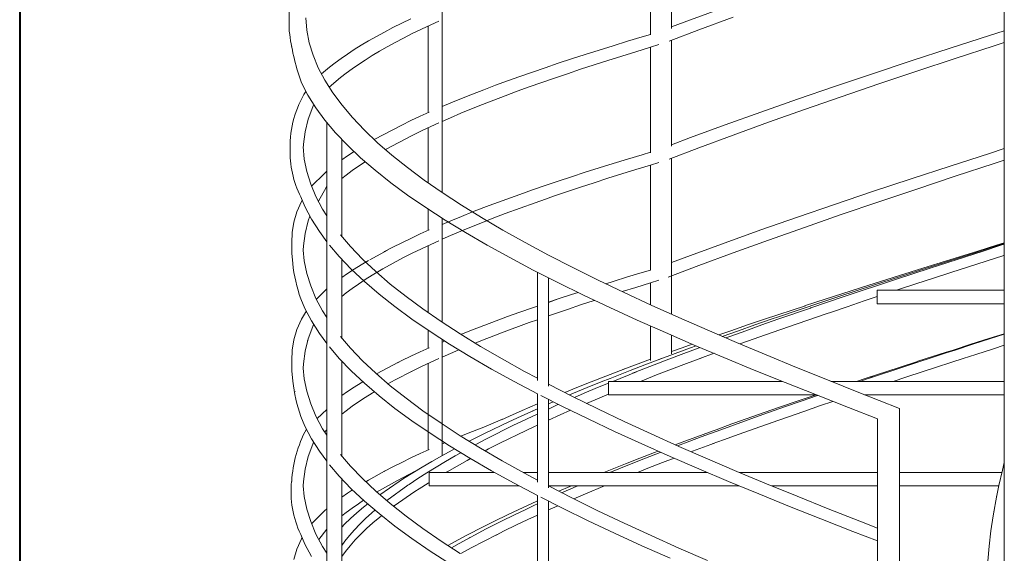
# Model space of a CAD drawing. Header units: millimetres. Extents: x 16408 to 141596, y -21057 to 26364.
# Tile 41 of 138: x 28455 to 30293, y 2665 to 3662. Entities that reach past the tile are written whole.
import ezdxf

# ---------------------------------------------------------------- set-up
doc = ezdxf.new("R2010")
doc.units = ezdxf.units.MM
doc.header["$MEASUREMENT"] = 0
doc.layers.add('0_Nr_pióra__103', color=7, linetype='Continuous', lineweight=5)
doc.layers.add('inw_schody zewnętrzne_Nr_pióra__27', color=7, linetype='Continuous', lineweight=40)

msp = doc.modelspace()

# ---------------------------------------------------------------- linework, layer by layer
at = {"layer": '0_Nr_pióra__103', "color": 7, "linetype": 'Continuous', "lineweight": 5}
for p, q in [((30293.5, 2909.5), (30293.5, 4202.2)), ((29244.2, 3353.4), (29244.2, 3889.3)), ((29672.1, 3645.3), (29672.1, 3813)), ((29632.9, 3633.3), (29632.9, 3800.2)), ((29707.5, 3661.4), (29772.4, 3685.3)), ((28958.1, 3646.7), (28958.2, 3675.4)), ((28991.2, 3641.9), (28989.2, 3665.2)), ((29168.5, 3655), (29185.6, 3663.3)), ((29222.7, 3652.1), (29237.9, 3659)), ((29672.1, 3648.1), (29707.5, 3661.4)), ((29723, 3642.4), (29787.2, 3666.2)), ((28958.6, 3640.2), (28958.1, 3646.7)), ((28995.8, 3618.6), (28991.2, 3641.9)), ((29136.3, 3638.6), (29152.1, 3646.8)), ((29152.1, 3646.8), (29168.5, 3655)), ((29188.2, 3635.6), (29205.1, 3643.9)), ((29205.1, 3643.9), (29222.7, 3652.1)), ((29218.1, 3488.2), (29218.1, 3650)), ((29667.9, 3621.4), (29723, 3642.4)), ((30265.6, 3632.1), (30293.5, 3641.1)), ((29092.9, 3613.9), (29106.7, 3622.1)), ((29106.7, 3622.1), (29121.2, 3630.4)), ((29121.2, 3630.4), (29136.3, 3638.6)), ((29156.2, 3619.2), (29171.9, 3627.4)), ((29171.9, 3627.4), (29188.2, 3635.6)), ((29590.1, 3621.3), (29617.3, 3629.6)), ((29617.3, 3629.6), (29632.9, 3634.2)), ((29672.1, 3425.3), (29672.1, 3623)), ((30192.1, 3608.3), (30265.6, 3632.1)), ((28963.7, 3608.1), (28962.9, 3611.9)), ((29003, 3595.3), (28995.8, 3618.6)), ((29067.2, 3597.5), (29079.7, 3605.7)), ((29079.7, 3605.7), (29092.9, 3613.9)), ((29126.8, 3602.7), (29141.2, 3611)), ((29141.2, 3611), (29156.2, 3619.2)), ((29511.1, 3596.7), (29537, 3604.9)), ((29537, 3604.9), (29563.3, 3613.1)), ((29563.3, 3613.1), (29590.1, 3621.3)), ((29605.8, 3601.9), (29632.7, 3610.2)), ((29632.7, 3610.2), (29648.7, 3615)), ((29632.9, 3413.3), (29632.9, 3610.2)), ((30119.4, 3584.5), (30192.1, 3608.3)), ((30202, 3589.3), (30274.6, 3613.1)), ((30274.6, 3613.1), (30293.5, 3619.3)), ((29012.7, 3572), (29003, 3595.3)), ((29044.3, 3581), (29055.4, 3589.2)), ((29055.4, 3589.2), (29067.2, 3597.5)), ((29087.6, 3578), (29100, 3586.3)), ((29100, 3586.3), (29113.1, 3594.5)), ((29113.1, 3594.5), (29126.8, 3602.7)), ((29460.8, 3580.2), (29485.7, 3588.4)), ((29485.7, 3588.4), (29511.1, 3596.7)), ((29527.6, 3577.2), (29553.2, 3585.5)), ((29553.2, 3585.5), (29579.3, 3593.7)), ((29579.3, 3593.7), (29605.8, 3601.9)), ((30130.2, 3565.4), (30202, 3589.3)), ((29025, 3548.6), (29012.7, 3572)), ((29018.8, 3560.3), (29033.9, 3572.8)), ((29033.9, 3572.8), (29044.3, 3581)), ((29064.8, 3561.6), (29075.9, 3569.8)), ((29075.9, 3569.8), (29087.6, 3578)), ((29412.4, 3563.8), (29436.3, 3572)), ((29436.3, 3572), (29460.8, 3580.2)), ((29477.8, 3560.8), (29502.5, 3569)), ((29502.5, 3569), (29527.6, 3577.2)), ((30047.5, 3560.6), (30119.4, 3584.5)), ((29039.7, 3525.3), (29025, 3548.6)), ((29033.3, 3535.4), (29054.4, 3553.4)), ((29054.4, 3553.4), (29064.8, 3561.6)), ((29366.1, 3547.3), (29389, 3555.5)), ((29389, 3555.5), (29412.4, 3563.8)), ((29429.9, 3544.3), (29453.6, 3552.6)), ((29453.6, 3552.6), (29477.8, 3560.8)), ((29976.7, 3536.8), (30047.5, 3560.6)), ((30059.2, 3541.6), (30130.2, 3565.4)), ((28981.3, 3543.8), (28979.9, 3547.3)), ((28993.4, 3520.5), (28981.3, 3543.8)), ((29300.7, 3522.6), (29322, 3530.9)), ((29322, 3530.9), (29343.8, 3539.1)), ((29343.8, 3539.1), (29366.1, 3547.3)), ((29384.1, 3527.9), (29406.7, 3536.1)), ((29406.7, 3536.1), (29429.9, 3544.3)), ((29907.2, 3513), (29976.7, 3536.8)), ((29989.2, 3517.8), (30059.2, 3541.6)), ((29008, 3497.2), (28993.4, 3520.5)), ((29057, 3502), (29039.7, 3525.3)), ((29260, 3506.2), (29280, 3514.4)), ((29280, 3514.4), (29300.7, 3522.6)), ((29319.3, 3503.2), (29340.3, 3511.4)), ((29340.3, 3511.4), (29361.9, 3519.7)), ((29361.9, 3519.7), (29384.1, 3527.9)), ((29839, 3489.1), (29907.2, 3513)), ((29920.5, 3493.9), (29989.2, 3517.8)), ((28993.8, 3475.8), (29002.2, 3499.1)), ((29002.2, 3499.1), (29004.2, 3503.4)), ((29025.2, 3473.9), (29008, 3497.2)), ((29076.6, 3478.7), (29057, 3502)), ((29244.2, 3499.5), (29260, 3506.2)), ((29278.9, 3486.8), (29298.8, 3495)), ((29298.8, 3495), (29319.3, 3503.2)), ((29853, 3470.1), (29920.5, 3493.9)), ((28988, 3452.5), (28993.8, 3475.8)), ((29098.7, 3455.4), (29076.6, 3478.7)), ((29185.6, 3473.3), (29203.2, 3481.5)), ((29203.2, 3481.5), (29219.9, 3489)), ((29244.2, 3471.8), (29259.6, 3478.5)), ((29259.6, 3478.5), (29278.9, 3486.8)), ((29772.4, 3465.3), (29839, 3489.1)), ((29044.9, 3450.6), (29025.2, 3473.9)), ((29028.7, 2437.6), (29028.7, 3469.7)), ((29117.1, 3437.9), (29168.5, 3465)), ((29168.5, 3465), (29185.6, 3473.3)), ((29205.1, 3453.9), (29222.7, 3462.1)), ((29218.1, 3369.2), (29218.1, 3460)), ((29222.7, 3462.1), (29237.9, 3469)), ((29707.5, 3441.4), (29772.4, 3465.3)), ((29787.2, 3446.2), (29853, 3470.1)), ((28984.8, 3429.2), (28988, 3452.5)), ((29067, 3427.2), (29044.9, 3450.6)), ((29056.5, 3257.5), (29056.5, 3438.3)), ((29123.2, 3432), (29098.7, 3455.4)), ((29138.4, 3419.3), (29188.2, 3445.6)), ((29188.2, 3445.6), (29205.1, 3453.9)), ((29672.1, 3428.1), (29707.5, 3441.4)), ((29723, 3422.4), (29787.2, 3446.2)), ((28986.4, 3401.3), (28984.2, 3424.6)), ((28984.5, 3421), (28984.8, 3429.2)), ((29091.6, 3403.9), (29067, 3427.2)), ((29150.1, 3408.7), (29123.2, 3432)), ((29138.1, 3419.2), (29138.4, 3419.3)), ((29667.9, 3401.4), (29723, 3422.4)), ((30265.6, 3412.1), (30293.5, 3421.1)), ((28991.2, 3378), (28986.4, 3401.3)), ((29056.5, 3400), (29067.2, 3407.5)), ((29067.2, 3407.5), (29079.7, 3415.7)), ((29118.6, 3380.6), (29091.6, 3403.9)), ((29179.2, 3385.4), (29150.1, 3408.7)), ((29563.3, 3393.1), (29590.1, 3401.3)), ((29590.1, 3401.3), (29617.3, 3409.6)), ((29617.3, 3409.6), (29632.9, 3414.2)), ((29672.1, 3161.4), (29672.1, 3403)), ((30192.1, 3388.3), (30265.6, 3412.1)), ((29075.9, 3379.8), (29087.6, 3388)), ((29087.6, 3388), (29100, 3396.3)), ((29100, 3396.3), (29100.3, 3396.4)), ((29210.5, 3362.1), (29179.2, 3385.4)), ((29511.1, 3376.7), (29537, 3384.9)), ((29537, 3384.9), (29563.3, 3393.1)), ((29605.8, 3381.9), (29632.7, 3390.2)), ((29632.7, 3390.2), (29648.7, 3395)), ((29632.9, 3194.2), (29632.9, 3390.2)), ((30119.4, 3364.5), (30192.1, 3388.3)), ((30202, 3369.3), (30274.6, 3393.1)), ((30274.6, 3393.1), (30293.5, 3399.3)), ((28998.5, 3354.6), (28991.2, 3378)), ((29000.2, 3350.6), (29024.2, 3374.6)), ((29024.2, 3374.6), (29028.7, 3379.1)), ((29056.5, 3365), (29064.8, 3371.6)), ((29064.8, 3371.6), (29075.9, 3379.8)), ((29147.9, 3357.3), (29118.6, 3380.6)), ((29218.1, 3356.8), (29218.1, 3372)), ((29460.8, 3360.2), (29485.7, 3368.4)), ((29485.7, 3368.4), (29511.1, 3376.7)), ((29527.6, 3357.2), (29553.2, 3365.5)), ((29553.2, 3365.5), (29579.3, 3373.7)), ((29579.3, 3373.7), (29605.8, 3381.9)), ((30047.5, 3340.6), (30119.4, 3364.5)), ((30130.2, 3345.4), (30202, 3369.3)), ((29008.4, 3331.3), (28998.5, 3354.6)), ((29012.9, 3322.9), (29027.4, 3348.6)), ((29027.4, 3348.6), (29028.7, 3349.9)), ((29179.5, 3334), (29147.9, 3357.3)), ((29244.1, 3338.8), (29210.5, 3362.1)), ((29244.2, 3338.7), (29244.2, 3357.9)), ((29412.4, 3343.8), (29436.3, 3352)), ((29436.3, 3352), (29460.8, 3360.2)), ((29477.8, 3340.8), (29502.5, 3349)), ((29502.5, 3349), (29527.6, 3357.2)), ((28987.5, 3312.6), (28979.9, 3330.7)), ((29020.8, 3308), (29008.4, 3331.3)), ((29213.4, 3310.7), (29179.5, 3334)), ((29279.8, 3315.5), (29244.1, 3338.8)), ((29332, 3314.7), (29389, 3335.5)), ((29389, 3335.5), (29412.4, 3343.8)), ((29429.9, 3324.3), (29453.6, 3332.6)), ((29453.6, 3332.6), (29477.8, 3340.8)), ((29976.7, 3316.8), (30047.5, 3340.6)), ((30059.2, 3321.6), (30130.2, 3345.4)), ((28972.9, 3302.9), (28981.3, 3322.2)), ((28981.3, 3322.2), (28982.6, 3324.4)), ((28999.8, 3289.3), (28987.5, 3312.6)), ((29249.4, 3287.3), (29213.4, 3310.7)), ((29317.5, 3292.1), (29279.8, 3315.5)), ((29300.7, 3302.6), (29322, 3310.9)), ((29322, 3310.9), (29332, 3314.7)), ((29417.5, 3319.9), (29361.9, 3299.7)), ((29414.1, 3318.7), (29429.9, 3324.3)), ((29907.2, 3293), (29976.7, 3316.8)), ((29989.2, 3297.8), (30059.2, 3321.6)), ((28967.1, 3283.6), (28972.9, 3302.9)), ((28993.8, 3285.8), (28997, 3294.6)), ((29028.7, 3295.7), (29020.8, 3308)), ((29218.1, 3268.2), (29218.1, 3307.6)), ((29244.2, 3160.8), (29244.2, 3290.7)), ((29260, 3286.2), (29280, 3294.4)), ((29280, 3294.4), (29300.7, 3302.6)), ((29357.3, 3268.8), (29317.5, 3292.1)), ((29319.3, 3283.2), (29340.3, 3291.4)), ((29340.3, 3291.4), (29361.9, 3299.7)), ((29839, 3269.1), (29907.2, 3293)), ((29920.5, 3273.9), (29989.2, 3297.8)), ((28963.8, 3264.3), (28967.1, 3283.6)), ((28988, 3262.5), (28993.8, 3285.8)), ((29014.7, 3265.9), (28999.8, 3289.3)), ((29244.2, 3289.4), (29245.4, 3289.9)), ((29244.2, 3279.5), (29260, 3286.2)), ((29287.6, 3264), (29249.4, 3287.3)), ((29278.9, 3266.8), (29298.8, 3275)), ((29298.8, 3275), (29319.3, 3283.2)), ((29853, 3250.1), (29920.5, 3273.9)), ((28963.2, 3245), (28963.8, 3264.3)), ((28984.8, 3239.2), (28988, 3262.5)), ((29028.7, 3247.1), (29014.7, 3265.9)), ((29073.1, 3238.1), (29054.4, 3259.9)), ((29185.6, 3253.3), (29203.2, 3261.5)), ((29203.2, 3261.5), (29219.9, 3269)), ((29244.2, 3251.8), (29259.6, 3258.5)), ((29259.6, 3258.5), (29278.9, 3266.8)), ((29327.8, 3240.7), (29287.6, 3264)), ((29399, 3245.5), (29357.3, 3268.8)), ((29772.4, 3245.3), (29839, 3269.1)), ((28963.2, 3225.8), (28963.2, 3245)), ((28984.5, 3231), (28984.8, 3239.2)), ((29051.9, 3219.3), (29033.7, 3240.7)), ((29095.4, 3214.7), (29073.1, 3238.1)), ((29136.3, 3228.6), (29152.1, 3236.8)), ((29152.1, 3236.8), (29168.5, 3245)), ((29168.5, 3245), (29185.6, 3253.3)), ((29205.1, 3233.9), (29222.7, 3242.1)), ((29218.1, 3175.6), (29218.1, 3240)), ((29222.7, 3242.1), (29237.9, 3249)), ((29370, 3217.4), (29327.8, 3240.7)), ((29442.6, 3222.2), (29399, 3245.5)), ((29707.5, 3221.4), (29772.4, 3245.3)), ((29787.2, 3226.2), (29853, 3250.1)), ((30244.2, 3229.7), (30278.6, 3240.4)), ((30249, 3229.7), (30282.7, 3240.4)), ((30253.8, 3229.7), (30286.9, 3240.4)), ((30278.6, 3240.4), (30293.5, 3244.9)), ((30282.7, 3240.4), (30293.5, 3243.7)), ((30286.9, 3240.4), (30293.5, 3242.5)), ((28964.9, 3206.5), (28963.2, 3225.8)), ((28986.4, 3211.3), (28984.5, 3231)), ((29074.3, 3196), (29051.9, 3219.3)), ((29141.8, 3231.5), (29108.9, 3213.4)), ((29133.4, 3196.5), (29171.9, 3217.4)), ((29135.5, 3228.2), (29136.3, 3228.6)), ((29171.9, 3217.4), (29188.2, 3225.6)), ((29188.2, 3225.6), (29205.1, 3233.9)), ((29414.1, 3194.1), (29370, 3217.4)), ((29487.9, 3198.9), (29442.6, 3222.2)), ((29672.1, 3208.5), (29707.5, 3221.4)), ((29723, 3202.4), (29787.2, 3226.2)), ((30175.6, 3208.5), (30209.8, 3219.1)), ((30181.8, 3208.5), (30215.3, 3219.1)), ((30187.9, 3208.5), (30220.8, 3219.1)), ((30209.8, 3219.1), (30244.2, 3229.7)), ((30215.3, 3219.1), (30249, 3229.7)), ((30220.8, 3219.1), (30253.8, 3229.7)), ((30259.6, 3210.8), (30292.7, 3221.4)), ((30292.7, 3221.4), (30293.5, 3221.7)), ((28991.2, 3188), (28986.4, 3211.3)), ((29056.5, 3067.5), (29056.5, 3214.5)), ((29079.7, 3195.7), (29092.9, 3203.9)), ((29092.9, 3203.9), (29106.7, 3212.1)), ((29120.1, 3191.4), (29095.4, 3214.7)), ((29535, 3175.5), (29487.9, 3198.9)), ((29666.2, 3180.7), (29723, 3202.4)), ((30141.6, 3197.9), (30175.6, 3208.5)), ((30148.4, 3197.9), (30181.8, 3208.5)), ((30155.2, 3197.9), (30187.9, 3208.5)), ((30193.7, 3189.6), (30226.5, 3200.2)), ((30226.5, 3200.2), (30259.6, 3210.8)), ((28998.5, 3164.6), (28991.2, 3188)), ((29056.5, 3180), (29067.2, 3187.5)), ((29067.2, 3187.5), (29079.7, 3195.7)), ((29099, 3172.7), (29074.3, 3196)), ((29100, 3176.3), (29113.1, 3184.5)), ((29113.1, 3184.5), (29126.8, 3192.7)), ((29147.2, 3168.1), (29120.1, 3191.4)), ((29126.8, 3192.7), (29133.4, 3196.5)), ((29218.1, 3114.5), (29218.1, 3192.1)), ((29244.2, 3096.6), (29244.2, 3193.3)), ((29460.1, 3170.7), (29414.1, 3194.1)), ((29421.8, 2988.2), (29421.8, 3190.2)), ((29563.3, 3173.1), (29590.1, 3181.3)), ((29590.1, 3181.3), (29617.3, 3189.6)), ((29617.3, 3189.6), (29632.9, 3194.2)), ((30074.1, 3176.6), (30107.8, 3187.2)), ((30082.3, 3176.6), (30115.2, 3187.2)), ((30090.4, 3176.6), (30122.7, 3187.2)), ((30107.8, 3187.2), (30141.6, 3197.9)), ((30115.2, 3187.2), (30148.4, 3197.9)), ((30122.7, 3187.2), (30155.2, 3197.9)), ((30161, 3178.9), (30193.7, 3189.6)), ((29008.4, 3141.3), (28998.5, 3164.6)), ((29075.9, 3159.8), (29087.6, 3168)), ((29087.6, 3168), (29100, 3176.3)), ((29126.2, 3149.4), (29099, 3172.7)), ((29176.5, 3144.8), (29147.2, 3168.1)), ((29442.3, 2977.6), (29442.3, 3179.8)), ((29507.8, 3147.4), (29460.1, 3170.7)), ((29583.7, 3152.2), (29535, 3175.5)), ((29536.8, 3174.7), (29537, 3174.8)), ((29549.3, 3168.7), (29563.3, 3173.1)), ((29580.1, 3154), (29605.8, 3161.9)), ((29605.8, 3161.9), (29632.7, 3170.2)), ((29632.7, 3170.2), (29648.7, 3175)), ((29632.9, 3129.4), (29632.9, 3170.2)), ((29672.1, 3111.7), (29672.1, 3177.3)), ((30007.5, 3155.4), (30040.7, 3166)), ((30017, 3155.4), (30049.5, 3166)), ((30026.4, 3155.4), (30058.3, 3166)), ((30040.7, 3166), (30074.1, 3176.6)), ((30049.5, 3166), (30082.3, 3176.6)), ((30058.3, 3166), (30090.4, 3176.6)), ((30096.1, 3157.7), (30128.4, 3168.3)), ((30128.4, 3168.3), (30161, 3178.9)), ((29009.3, 3139.7), (29028.7, 3159.1)), ((29022.3, 3152.8), (29024.2, 3154.6)), ((29056.5, 3145), (29064.8, 3151.6)), ((29064.8, 3151.6), (29075.9, 3159.8)), ((29155.6, 3126), (29126.2, 3149.4)), ((29208.1, 3121.5), (29176.5, 3144.8)), ((29460.8, 3140.2), (29485.7, 3148.4)), ((29485.7, 3148.4), (29497.8, 3152.3)), ((29557.3, 3124.1), (29507.8, 3147.4)), ((29634, 3128.9), (29583.7, 3152.2)), ((29941.9, 3134.1), (29974.6, 3144.7)), ((29952.6, 3134.1), (29984.7, 3144.7)), ((29963.4, 3134.1), (29994.8, 3144.7)), ((29974.6, 3144.7), (30007.5, 3155.4)), ((29984.7, 3144.7), (30017, 3155.4)), ((29994.8, 3144.7), (30026.4, 3155.4)), ((30032, 3136.4), (30056.2, 3144.5)), ((30056.2, 3131.4), (30056.2, 3156.4)), ((30061.1, 3156.4), (30056.2, 3156.4)), ((30061.1, 3156.4), (30293.5, 3156.4)), ((30061.1, 3156.4), (30293.5, 3156.4)), ((30092.2, 3156.4), (30096.1, 3157.7)), ((28987.5, 3122.6), (28979.9, 3140.7)), ((29020.8, 3118), (29008.4, 3141.3)), ((29187.4, 3102.7), (29155.6, 3126)), ((29412.4, 3123.8), (29421.8, 3127)), ((29442.3, 3134), (29460.8, 3140.2)), ((29442.3, 3133.9), (29460.8, 3140.2)), ((29477.8, 3120.8), (29502.5, 3129)), ((29502.5, 3129), (29527.6, 3137.2)), ((29527.6, 3137.2), (29528.7, 3137.6)), ((29685.7, 3105.6), (29634, 3128.9)), ((29845.7, 3102.2), (29922.2, 3127.6)), ((29870.1, 3106.3), (29952.6, 3134.1)), ((29920.6, 3127.1), (29941.9, 3134.1)), ((29932.2, 3123.5), (29963.4, 3134.1)), ((29968.9, 3115.2), (30000.3, 3125.8)), ((30000.3, 3125.8), (30032, 3136.4)), ((30056.2, 3131.4), (30293.5, 3131.4)), ((30056.2, 3131.4), (30293.5, 3131.4)), ((28981.3, 3102.2), (28990.5, 3118.3)), ((28999.8, 3099.3), (28987.5, 3122.6)), ((29028.7, 3105.7), (29020.8, 3118)), ((29241.9, 3098.1), (29208.1, 3121.5)), ((29323.4, 3091.4), (29366.1, 3107.3)), ((29366.1, 3107.3), (29389, 3115.5)), ((29389, 3115.5), (29412.4, 3123.8)), ((29442.3, 3108.6), (29453.6, 3112.6)), ((29453.6, 3112.6), (29477.8, 3120.8)), ((29608.3, 3100.8), (29557.3, 3124.1)), ((29858.3, 3102.2), (29873.8, 3107.5)), ((29870.9, 3102.2), (29931.9, 3123.3)), ((29906.8, 3093.9), (29962.6, 3113.1)), ((29931.9, 3123.3), (29932.2, 3123.5)), ((29962.6, 3113.1), (29968.9, 3115.2)), ((28972.9, 3082.9), (28981.3, 3102.2)), ((28993.8, 3065.8), (29002.2, 3089.1)), ((29014.7, 3075.9), (28999.8, 3099.3)), ((29002.2, 3089.1), (29003.9, 3092.8)), ((29221.4, 3079.4), (29187.4, 3102.7)), ((29277.8, 3074.8), (29241.9, 3098.1)), ((29300.7, 3082.6), (29322, 3090.9)), ((29322, 3090.9), (29323.4, 3091.4)), ((29354.7, 3076.9), (29406.7, 3096.3)), ((29406.7, 3096.3), (29421.8, 3101.5)), ((29660.8, 3077.5), (29608.3, 3100.8)), ((29632.9, 3025.1), (29632.9, 3089.9)), ((29738.8, 3082.3), (29685.7, 3105.6)), ((29783.2, 3081), (29814.2, 3091.6)), ((29797, 3081), (29827.5, 3091.6)), ((29810.8, 3081), (29840.7, 3091.6)), ((29814.2, 3091.6), (29845.7, 3102.2)), ((29827.5, 3091.6), (29858.3, 3102.2)), ((29840.7, 3091.6), (29870.9, 3102.2)), ((29876.2, 3083.3), (29906.8, 3093.9)), ((28967.1, 3063.6), (28972.9, 3082.9)), ((29028.7, 3057.1), (29014.7, 3075.9)), ((29073.1, 3048.1), (29054.4, 3069.9)), ((29218.1, 3048.2), (29218.1, 3081.6)), ((29257.5, 3056.1), (29221.4, 3079.4)), ((29315.8, 3051.5), (29277.8, 3074.8)), ((29279.1, 3074), (29280, 3074.4)), ((29280, 3074.4), (29300.7, 3082.6)), ((29319.3, 3063.2), (29340.3, 3071.4)), ((29340.3, 3071.4), (29354.7, 3076.9)), ((29714.7, 3054.2), (29660.8, 3077.5)), ((29672.1, 3037.9), (29672.1, 3072.6)), ((29793.2, 3059), (29738.8, 3082.3)), ((29760.3, 3073.1), (29783.2, 3081)), ((29766.8, 3070.3), (29766.9, 3070.4)), ((29766.9, 3070.4), (29797, 3081)), ((29773.4, 3067.5), (29781.3, 3070.4)), ((29781.3, 3070.4), (29810.8, 3081)), ((29816.1, 3062.1), (29846, 3072.7)), ((29846, 3072.7), (29876.2, 3083.3)), ((30264.4, 3066.1), (30293.5, 3075.3)), ((30267.5, 3066.1), (30293.5, 3074.4)), ((28963.8, 3044.3), (28967.1, 3063.6)), ((28988, 3042.5), (28993.8, 3065.8)), ((28992.8, 3061.9), (28993.4, 3063.8)), ((29244.2, 2925.7), (29244.2, 3064.7)), ((29244.2, 3059.5), (29249, 3061.6)), ((29295.8, 3032.8), (29257.5, 3056.1)), ((29305.7, 3057.7), (29319.3, 3063.2)), ((29692.2, 3049.1), (29711, 3055.8)), ((29707.8, 3049.1), (29718, 3052.8)), ((29770, 3030.8), (29714.7, 3054.2)), ((29848.8, 3035.6), (29793.2, 3059)), ((29799.8, 3056.2), (29816.1, 3062.1)), ((30197.7, 3044.9), (30231, 3055.5)), ((30201.6, 3044.9), (30234.5, 3055.5)), ((30231, 3055.5), (30264.4, 3066.1)), ((30234.5, 3055.5), (30267.5, 3066.1)), ((30273.3, 3047.2), (30293.5, 3053.7)), ((28963.2, 3025), (28963.8, 3044.3)), ((28984.8, 3019.2), (28988, 3042.5)), ((29051.9, 3029.3), (29033.7, 3050.7)), ((29095.4, 3024.7), (29073.1, 3048.1)), ((29168.5, 3025), (29185.6, 3033.3)), ((29185.6, 3033.3), (29203.2, 3041.5)), ((29203.2, 3041.5), (29219.9, 3049)), ((29244.2, 3031.8), (29259.6, 3038.5)), ((29259.6, 3038.5), (29275.3, 3045.2)), ((29355.8, 3028.2), (29315.8, 3051.5)), ((29647.4, 3026.7), (29678.9, 3038.5)), ((29667.2, 3027.9), (29695.1, 3038.5)), ((29672.1, 3041.9), (29692.2, 3049.1)), ((29678.9, 3038.5), (29707.8, 3049.1)), ((29695.1, 3038.5), (29723.5, 3049.1)), ((29723.5, 3049.1), (29725.2, 3049.7)), ((29725, 3028.9), (29751.5, 3038.7)), ((29905.5, 3012.3), (29848.8, 3035.6)), ((30103.8, 3013), (30185, 3039.5)), ((30184.8, 3040.7), (30132.1, 3023.8)), ((30183.1, 3040.2), (30197.7, 3044.9)), ((30185, 3039.5), (30201.6, 3044.9)), ((30216.8, 3029), (30240.2, 3036.6)), ((30240.2, 3036.6), (30273.3, 3047.2)), ((28963.2, 3005.8), (28963.2, 3025)), ((28984.5, 3011), (28984.8, 3019.2)), ((29074.3, 3006), (29051.9, 3029.3)), ((29056.5, 2847.5), (29056.5, 3024.5)), ((29120.1, 3001.4), (29095.4, 3024.7)), ((29121.2, 3000.4), (29162.7, 3022.2)), ((29160.6, 3021.1), (29168.5, 3025)), ((29205.1, 3013.9), (29222.7, 3022.1)), ((29218.1, 2985.6), (29218.1, 3020)), ((29222.7, 3022.1), (29237.9, 3029)), ((29336.1, 3009.4), (29295.8, 3032.8)), ((29397.7, 3004.9), (29355.8, 3028.2)), ((29581.4, 3008.4), (29605, 3017.2)), ((29594.7, 3006.6), (29622.3, 3017.2)), ((29605, 3017.2), (29632.9, 3027.6)), ((29612.6, 3006.6), (29639.6, 3017.2)), ((29622.3, 3017.2), (29650.4, 3027.9)), ((29639.6, 3017.2), (29667.2, 3027.9)), ((29650.4, 3027.9), (29652.9, 3028.8)), ((29672, 3008.9), (29700, 3019.6)), ((29700, 3019.6), (29728.5, 3030.2)), ((29826.5, 3007.5), (29770, 3030.8)), ((30098.8, 3013), (30131.6, 3023.6)), ((30141.8, 3004.7), (30218.6, 3029.6)), ((28964.9, 2986.5), (28963.2, 3005.8)), ((28986.4, 2991.3), (28984.5, 3011)), ((29099, 2982.7), (29074.3, 3006)), ((29147.2, 2978.1), (29120.1, 3001.4)), ((29156.2, 2989.2), (29188.2, 3005.6)), ((29186.3, 3004.7), (29188.2, 3005.6)), ((29188.2, 3005.6), (29205.1, 3013.9)), ((29378.4, 2986.1), (29336.1, 3009.4)), ((29421.8, 2992.1), (29397.7, 3004.9)), ((29521.9, 2985.4), (29585.3, 3009.8)), ((29557.5, 2992), (29594.7, 3006.6)), ((29562.5, 2986.4), (29606.5, 3004.2)), ((29599.5, 3001.4), (29612.6, 3006.6)), ((29614.3, 2986.4), (29644.4, 2998.3)), ((29644.4, 2998.3), (29672, 3008.9)), ((29884.2, 2984.2), (29826.5, 3007.5)), ((29963.2, 2989), (29905.5, 3012.3)), ((30033.9, 2991.8), (30096.9, 3012.4)), ((30041.6, 2992.5), (30103.8, 3013)), ((30089.5, 3010), (30098.8, 3013)), ((30109.4, 2994.1), (30141.8, 3004.7)), ((28991.2, 2968), (28986.4, 2991.3)), ((29079.7, 2975.7), (29092.9, 2983.9)), ((29092.9, 2983.9), (29095.8, 2985.7)), ((29126.2, 2959.4), (29099, 2982.7)), ((29142.8, 2981.8), (29156.2, 2989.2)), ((29176.5, 2954.8), (29147.2, 2978.1)), ((29218.1, 2858.2), (29218.1, 2989.3)), ((29422.2, 2963), (29378.4, 2986.1)), ((29487.2, 2958.2), (29442.3, 2981.2)), ((29495.2, 2974.7), (29521.9, 2985.4)), ((29514.7, 2974.7), (29540.8, 2985.4)), ((29534.1, 2974.7), (29554.6, 2983.2)), ((29540.8, 2985.4), (29557.5, 2992)), ((29554.6, 2961.4), (29554.6, 2986.4)), ((29638.9, 2986.4), (29554.6, 2986.4)), ((29638.9, 2986.4), (29727.7, 2986.4)), ((29638.9, 2986.4), (29727.7, 2986.4)), ((29718.6, 2986.4), (29878.7, 2986.4)), ((29748, 2986.4), (29878.7, 2986.4)), ((29942.9, 2960.9), (29884.2, 2984.2)), ((30021.8, 2965.7), (29963.2, 2989)), ((29969.7, 2986.4), (30048.2, 2986.4)), ((29969.7, 2986.4), (30103.1, 2986.4)), ((30017.8, 2986.4), (30033.9, 2991.8)), ((30023.6, 2986.4), (30039.5, 2991.8)), ((30039.5, 2991.8), (30048.2, 2994.6)), ((30086.1, 2986.4), (30109.4, 2994.1)), ((30086.1, 2986.4), (30293.5, 2986.4)), ((30089.5, 2986.4), (30248.5, 2986.4)), ((28969.4, 2966.8), (28969.2, 2967.2)), ((28998.5, 2944.6), (28991.2, 2968)), ((29056.5, 2960), (29067.2, 2967.5)), ((29067.2, 2967.5), (29079.7, 2975.7)), ((29100, 2956.3), (29113.1, 2964.5)), ((29113.1, 2964.5), (29117.3, 2967)), ((29421.8, 2798.2), (29421.8, 2963.2)), ((29468.6, 2939.5), (29428.3, 2959.9)), ((29472.7, 2965.6), (29495.2, 2974.7)), ((29481.7, 2961), (29489, 2964.1)), ((29489, 2964.1), (29514.7, 2974.7)), ((29491, 2956.4), (29509, 2964.1)), ((29509, 2964.1), (29534.1, 2974.7)), ((29538.6, 2955.8), (29554.6, 2962.4)), ((29554.6, 2961.4), (29638.6, 2961.4)), ((29578, 2961.4), (29638.6, 2961.4)), ((29625.6, 2961.4), (29757.4, 2961.4)), ((29706.6, 2961.4), (29727.7, 2961.4)), ((29748, 2961.4), (29941.5, 2961.4)), ((29748, 2961.4), (29941.5, 2961.4)), ((29907, 2949.3), (29938.3, 2959.9)), ((29914.1, 2949.3), (29945, 2959.9)), ((29938.3, 2959.9), (29942.1, 2961.2)), ((30002.5, 2937.6), (29942.9, 2960.9)), ((29945, 2959.9), (29945.2, 2960)), ((30097.8, 2935.5), (30021.8, 2965.7)), ((30032.5, 2961.4), (30048.2, 2961.4)), ((30032.5, 2961.4), (30048.2, 2961.4)), ((30039.4, 2961.4), (30293.5, 2961.4)), ((30089.5, 2961.4), (30293.5, 2961.4)), ((30293.5, 2765.4), (30293.5, 2972)), ((29008.4, 2921.3), (28998.5, 2944.6)), ((29075.9, 2939.8), (29087.6, 2948)), ((29087.6, 2948), (29100, 2956.3)), ((29155.6, 2936), (29126.2, 2959.4)), ((29208.1, 2931.5), (29176.5, 2954.8)), ((29393.6, 2932.2), (29421.8, 2944.3)), ((29442.3, 2787.6), (29442.3, 2952.8)), ((29442.3, 2944.2), (29451.5, 2948.2)), ((29442.3, 2934.7), (29460.2, 2942.9)), ((29460.2, 2942.9), (29461.2, 2943.3)), ((29534.5, 2934.9), (29487.2, 2958.2)), ((29513.4, 2945.2), (29538.6, 2955.8)), ((29875.9, 2938.6), (29907, 2949.3)), ((29883.4, 2938.6), (29914.1, 2949.3)), ((29950.4, 2941), (29973.6, 2948.9)), ((29028.7, 2933.8), (29010.7, 2917)), ((29056.5, 2925), (29064.8, 2931.6)), ((29064.8, 2931.6), (29075.9, 2939.8)), ((29187.4, 2912.7), (29155.6, 2936)), ((29241.9, 2908.1), (29208.1, 2931.5)), ((29244.2, 2848.2), (29244.2, 2941.1)), ((29369.6, 2921.6), (29393.6, 2932.2)), ((29391.6, 2921.6), (29415.1, 2932.2)), ((29411.7, 2930.7), (29421.8, 2935.2)), ((29413.5, 2921.6), (29421.8, 2925.4)), ((29413.5, 2921.6), (29416.3, 2922.9)), ((29415.1, 2932.2), (29416.3, 2932.8)), ((29442.3, 2914.1), (29464.4, 2923.9)), ((29464.4, 2923.9), (29483.4, 2932.3)), ((29516.4, 2916.2), (29468.6, 2939.5)), ((29583.5, 2911.6), (29534.5, 2934.9)), ((29788.5, 2908), (29845.2, 2928)), ((29827, 2918.8), (29853, 2928)), ((29845.2, 2928), (29875.9, 2938.6)), ((29853, 2928), (29883.4, 2938.6)), ((29888.7, 2919.7), (29919.4, 2930.3)), ((29919.4, 2930.3), (29950.4, 2941)), ((30056.5, 2916.7), (30002.5, 2937.6)), ((30097.8, 1696.4), (30097.8, 2935.5)), ((28987.5, 2902.6), (28979.9, 2920.7)), ((29020.8, 2898), (29008.4, 2921.3)), ((29221.4, 2889.4), (29187.4, 2912.7)), ((29277.8, 2884.8), (29241.9, 2908.1)), ((29322, 2900.9), (29356.9, 2915.8)), ((29324.5, 2889.7), (29368.6, 2911)), ((29354.5, 2914.8), (29369.6, 2921.6)), ((29365.7, 2909.6), (29368.6, 2911)), ((29368.6, 2911), (29391.6, 2921.6)), ((29377.2, 2904.3), (29391, 2911)), ((29391, 2911), (29413.5, 2921.6)), ((29416.3, 2902.1), (29421.8, 2904.7)), ((29565.8, 2892.9), (29516.4, 2916.2)), ((29634, 2888.3), (29583.5, 2911.6)), ((29755.3, 2896.1), (29784.9, 2906.8)), ((29764.1, 2896.1), (29827, 2918.8)), ((29784.9, 2906.8), (29788.5, 2908)), ((29798.4, 2887.8), (29858.3, 2909.1)), ((29856.8, 2908.6), (29858.3, 2909.1)), ((29858.3, 2909.1), (29888.7, 2919.7)), ((30056.5, 1699.6), (30056.5, 2916.7)), ((28999.8, 2879.3), (28987.5, 2902.6)), ((29028.7, 2885.7), (29020.8, 2898)), ((29028.7, 2896), (29024.8, 2891.9)), ((29257.5, 2866.1), (29221.4, 2889.4)), ((29280, 2884.4), (29300.7, 2892.6)), ((29300.7, 2892.6), (29322, 2900.9)), ((29303.3, 2879.1), (29324.5, 2889.7)), ((29327, 2879.1), (29377.2, 2904.3)), ((29347.8, 2889.7), (29348.1, 2889.9)), ((29351.5, 2870.8), (29400.6, 2894.7)), ((29399.4, 2894.1), (29416.3, 2902.1)), ((29616.8, 2869.5), (29565.8, 2892.9)), ((29686, 2865), (29634, 2888.3)), ((29726, 2885.5), (29748, 2893.5)), ((29727.7, 2882.7), (29764.1, 2896.1)), ((29748, 2893.5), (29755.3, 2896.1)), ((29769.1, 2877.2), (29798.4, 2887.8)), ((28993.8, 2845.8), (29002.2, 2869.1)), ((29014.7, 2855.9), (28999.8, 2879.3)), ((29002.2, 2869.1), (29003.9, 2872.8)), ((29244.2, 2869.5), (29249, 2871.6)), ((29315.8, 2861.5), (29277.8, 2884.8)), ((29279.1, 2884), (29280, 2884.4)), ((29294.5, 2874.6), (29303.3, 2879.1)), ((29305.6, 2867.8), (29306.9, 2868.5)), ((29306.9, 2868.5), (29327, 2879.1)), ((29330.6, 2860.2), (29351.5, 2870.8)), ((29669.4, 2846.2), (29616.8, 2869.5)), ((29679, 2868.1), (29697.1, 2874.9)), ((29683.4, 2866.1), (29706.6, 2874.9)), ((29697.1, 2874.9), (29726, 2885.5)), ((29706.6, 2874.9), (29727.7, 2882.7)), ((29711.5, 2856), (29752.5, 2871.1)), ((29748, 2869.5), (29769.1, 2877.2)), ((29028.7, 2837.1), (29014.7, 2855.9)), ((29073.1, 2828.1), (29054.4, 2849.9)), ((29185.6, 2843.3), (29203.2, 2851.5)), ((29203.2, 2851.5), (29219.9, 2859)), ((29243.5, 2847.2), (29262.8, 2857.9)), ((29295.8, 2842.8), (29257.5, 2866.1)), ((29262.8, 2857.9), (29267.2, 2860.2)), ((29268.5, 2847.2), (29278.9, 2853.1)), ((29355.8, 2838.2), (29315.8, 2861.5)), ((29324, 2856.7), (29330.6, 2860.2)), ((29613.1, 2843), (29640.7, 2853.6)), ((29623.5, 2843), (29650.8, 2853.6)), ((29640.7, 2853.6), (29647.1, 2856.1)), ((29650.8, 2853.6), (29651.8, 2854)), ((29739.3, 2841.7), (29686, 2865)), ((29708.8, 2855), (29711.5, 2856)), ((28988, 2822.5), (28993.8, 2845.8)), ((29152.1, 2826.8), (29168.5, 2835)), ((29168.5, 2835), (29185.6, 2843.3)), ((29206.9, 2826), (29224.9, 2836.6)), ((29224.9, 2836.6), (29243.5, 2847.2)), ((29232.6, 2826), (29250.2, 2836.6)), ((29250.2, 2836.6), (29268.5, 2847.2)), ((29271.7, 2828.3), (29290.8, 2838.9)), ((29290.8, 2838.9), (29296.8, 2842.2)), ((29336.1, 2819.4), (29295.8, 2842.8)), ((29397.7, 2814.9), (29355.8, 2838.2)), ((29546, 2816.4), (29586, 2832.4)), ((29557.1, 2816.4), (29596.7, 2832.4)), ((29586, 2832.4), (29613.1, 2843)), ((29596.7, 2832.4), (29623.5, 2843)), ((29628.1, 2824.1), (29655.5, 2834.7)), ((29655.5, 2834.7), (29677, 2842.9)), ((29723.3, 2822.9), (29669.4, 2846.2)), ((29794, 2818.3), (29739.3, 2841.7)), ((30289.9, 2820.4), (30293.5, 2834.8)), ((30289.9, 2820.4), (30293.5, 2834.8)), ((28984.8, 2799.2), (28988, 2822.5)), ((29051.9, 2809.3), (29033.7, 2830.7)), ((29095.4, 2804.7), (29073.1, 2828.1)), ((29106.7, 2802.1), (29136.3, 2818.6)), ((29135.5, 2818.2), (29136.3, 2818.6)), ((29136.3, 2818.6), (29152.1, 2826.8)), ((29160.3, 2801.3), (29204, 2824.2)), ((29171.9, 2804.8), (29189.1, 2815.4)), ((29189.1, 2815.4), (29206.9, 2826)), ((29198.3, 2804.8), (29215.1, 2815.4)), ((29215.1, 2815.4), (29232.6, 2826)), ((29219.7, 2816.4), (29341.6, 2816.4)), ((29219.7, 2791.4), (29219.7, 2816.4)), ((29234.1, 2816.4), (29341.6, 2816.4)), ((29251.2, 2816.4), (29253.4, 2817.7)), ((29253.4, 2817.7), (29271.7, 2828.3)), ((29378.4, 2796.1), (29336.1, 2819.4)), ((29395, 2816.4), (29421.8, 2816.4)), ((29395, 2816.4), (29416.6, 2816.4)), ((29421.8, 2802.1), (29397.7, 2814.9)), ((29442.3, 2816.4), (29520.7, 2816.4)), ((29442.3, 2816.4), (29520.7, 2816.4)), ((29513.5, 2816.4), (29738.6, 2816.4)), ((29586.5, 2816.4), (29727.7, 2816.4)), ((29608.7, 2816.4), (29628.1, 2824.1)), ((29778.5, 2799.6), (29723.3, 2822.9)), ((29849.8, 2795), (29794, 2818.3)), ((29798.5, 2816.4), (30056.5, 2816.4)), ((29798.5, 2816.4), (30048.2, 2816.4)), ((30097.8, 2816.4), (30288.9, 2816.4)), ((30136.1, 2816.4), (30288.9, 2816.4)), ((30283.3, 2792.2), (30289.9, 2820.4)), ((30283.3, 2792.2), (30289.9, 2820.4)), ((28984.5, 2791), (28984.8, 2799.2)), ((29074.3, 2786), (29051.9, 2809.3)), ((29056.5, 2627.5), (29056.5, 2804.5)), ((29120.1, 2781.4), (29095.4, 2804.7)), ((29101.5, 2799), (29106.7, 2802.1)), ((29126.8, 2782.7), (29160.3, 2801.3)), ((29127.7, 2774.8), (29163.4, 2799.2)), ((29163.4, 2799.2), (29171.9, 2804.8)), ((29182.2, 2794.1), (29198.3, 2804.8)), ((29201, 2785.8), (29217.9, 2796.4)), ((29217.9, 2796.4), (29219.7, 2797.5)), ((29422.2, 2773), (29378.4, 2796.1)), ((29835, 2776.3), (29778.5, 2799.6)), ((29906.8, 2771.7), (29849.8, 2795)), ((28986.4, 2771.3), (28984.5, 2791)), ((29056.5, 2770), (29067.2, 2777.5)), ((29067.2, 2777.5), (29076.7, 2783.7)), ((29099, 2762.7), (29074.3, 2786)), ((29147.2, 2758.1), (29120.1, 2781.4)), ((29122, 2779.8), (29126.8, 2782.7)), ((29140.5, 2763.9), (29179.6, 2792.3)), ((29154.6, 2753.9), (29193, 2780.5)), ((29176.9, 2790.5), (29182.2, 2794.1)), ((29193, 2780.5), (29201, 2785.8)), ((29219.7, 2791.4), (29387.3, 2791.4)), ((29219.7, 2791.4), (29387.3, 2791.4)), ((29442.3, 2791.4), (29585.2, 2791.4)), ((29442.3, 2791.4), (29656.4, 2791.4)), ((29487.2, 2768.2), (29442.3, 2791.2)), ((29462, 2781.1), (29482.3, 2789.9)), ((29467.6, 2778.3), (29469.8, 2779.3)), ((29469.8, 2779.3), (29494.2, 2789.9)), ((29482.3, 2789.9), (29486, 2791.4)), ((29494.2, 2789.9), (29497.8, 2791.4)), ((29498.3, 2771), (29523.3, 2781.6)), ((29523.3, 2781.6), (29546.9, 2791.4)), ((29652.3, 2791.4), (29727.7, 2791.4)), ((29652.3, 2791.4), (29727.7, 2791.4)), ((29724.8, 2791.4), (29798.3, 2791.4)), ((29748, 2791.4), (29798.3, 2791.4)), ((29892.5, 2753), (29835, 2776.3)), ((29858.6, 2791.4), (30048.2, 2791.4)), ((29858.6, 2791.4), (30048.2, 2791.4)), ((30031.9, 2791.4), (30056.5, 2791.4)), ((30097.8, 2791.4), (30283.1, 2791.4)), ((30097.8, 2791.4), (30283.1, 2791.4)), ((30278.8, 2770.2), (30283.3, 2792.2)), ((30278.8, 2770.2), (30283.3, 2792.2)), ((28991.2, 2748), (28986.4, 2771.3)), ((29075.9, 2749.8), (29087.6, 2758)), ((29087.6, 2758), (29097.2, 2764.4)), ((29097.3, 2751.6), (29104.9, 2757.6)), ((29126.2, 2739.4), (29099, 2762.7)), ((29176.5, 2734.8), (29147.2, 2758.1)), ((29152.2, 2772.9), (29153.1, 2773.5)), ((29387, 2747.4), (29410, 2758)), ((29410, 2758), (29421.8, 2763.3)), ((29416.3, 2755), (29421.8, 2757.6)), ((29421.8, 2578.2), (29421.8, 2773.2)), ((29468.6, 2749.5), (29428.3, 2769.9)), ((29442.3, 2567.6), (29442.3, 2762.8)), ((29534.5, 2744.9), (29487.2, 2768.2)), ((29489.5, 2767.1), (29498.3, 2771)), ((29964.7, 2748.4), (29906.8, 2771.7)), ((30272.5, 2735.5), (30279.5, 2773.9)), ((30293.5, 2590.3), (30293.5, 2774.6)), ((28998.5, 2724.6), (28991.2, 2748)), ((29000.2, 2720.6), (29024.2, 2744.6)), ((29024.2, 2744.6), (29028.7, 2748.4)), ((29056.5, 2735), (29064.8, 2741.6)), ((29064.8, 2741.6), (29075.9, 2749.8)), ((29072.8, 2730.4), (29084.6, 2741)), ((29084.6, 2741), (29097.3, 2751.6)), ((29101.1, 2730.4), (29112.8, 2741)), ((29112.8, 2741), (29118.5, 2745.9)), ((29155.6, 2716), (29126.2, 2739.4)), ((29153.5, 2753.1), (29154.6, 2753.9)), ((29364.6, 2736.8), (29387, 2747.4)), ((29377.7, 2736.8), (29399.9, 2747.4)), ((29399.9, 2747.4), (29416.3, 2755)), ((29442.3, 2746.3), (29450, 2749.7)), ((29450, 2749.7), (29459.7, 2754)), ((29516.4, 2726.2), (29468.6, 2749.5)), ((29583.5, 2721.6), (29534.5, 2744.9)), ((29951.1, 2729.6), (29892.5, 2753)), ((30023.5, 2725.1), (29964.7, 2748.4)), ((30272.5, 2735.5), (30274.9, 2749.2)), ((29008.4, 2701.3), (28998.5, 2724.6)), ((29061.7, 2719.8), (29072.8, 2730.4)), ((29090.3, 2719.8), (29101.1, 2730.4)), ((29103, 2711.4), (29114.7, 2722)), ((29114.7, 2722), (29127.3, 2732.7)), ((29127.3, 2732.7), (29130.9, 2735.6)), ((29208.1, 2711.5), (29176.5, 2734.8)), ((29321.5, 2715.5), (29342.8, 2726.1)), ((29335.1, 2715.5), (29356.1, 2726.1)), ((29342.8, 2726.1), (29364.6, 2736.8)), ((29356.1, 2726.1), (29377.7, 2736.8)), ((29381.4, 2717.8), (29403.7, 2728.5)), ((29403.7, 2728.5), (29421.8, 2736.8)), ((29565.8, 2702.9), (29516.4, 2726.2)), ((29634, 2698.3), (29583.5, 2721.6)), ((30010.7, 2706.3), (29951.1, 2729.6)), ((30056.5, 2712.2), (30023.5, 2725.1)), ((30268.4, 2707.2), (30272.5, 2735.5)), ((30268.4, 2707.2), (30272.5, 2735.5)), ((29013.8, 2691.3), (29028.7, 2710.6)), ((29056.5, 2714.4), (29061.7, 2719.8)), ((29070.9, 2698.5), (29080.2, 2709.1)), ((29080.2, 2709.1), (29090.3, 2719.8)), ((29092, 2700.8), (29103, 2711.4)), ((29187.4, 2692.7), (29155.6, 2716)), ((29241.9, 2688.1), (29208.1, 2711.5)), ((29275.8, 2683.6), (29326.1, 2710.8)), ((29288.5, 2698.3), (29321.5, 2715.5)), ((29323.8, 2709.6), (29335.1, 2715.5)), ((29344.5, 2699.5), (29359.7, 2707.2)), ((29359.7, 2707.2), (29381.4, 2717.8)), ((29616.8, 2679.5), (29565.8, 2702.9)), ((30056.5, 2688.6), (30010.7, 2706.3)), ((30265.2, 2678.8), (30268.4, 2707.2)), ((30265.2, 2678.8), (30268.4, 2707.2)), ((28972.9, 2672.9), (28981.3, 2692.2)), ((28987.5, 2682.6), (28979.9, 2700.7)), ((28981.3, 2692.2), (28982.6, 2694.4)), ((29020.8, 2678), (29008.4, 2701.3)), ((29056.5, 2679.9), (29062.3, 2687.9)), ((29062.3, 2687.9), (29070.9, 2698.5)), ((29072.4, 2679.5), (29081.8, 2690.2)), ((29081.8, 2690.2), (29092, 2700.8)), ((29221.4, 2669.4), (29187.4, 2692.7)), ((29277.8, 2664.8), (29241.9, 2688.1)), ((29261.5, 2683.6), (29280.9, 2694.3)), ((29280.9, 2694.3), (29288.5, 2698.3)), ((29294.9, 2694.3), (29295.8, 2694.7)), ((29298.2, 2675.3), (29346.4, 2700.5)), ((29686, 2675), (29634, 2698.3)), ((28967.1, 2653.6), (28972.9, 2672.9)), ((28999.8, 2659.3), (28987.5, 2682.6)), ((29028.7, 2665.7), (29020.8, 2678)), ((29056.5, 2659.2), (29063.7, 2668.9)), ((29063.7, 2668.9), (29072.4, 2679.5)), ((29257.5, 2646.1), (29221.4, 2669.4)), ((29254.8, 2679.8), (29261.5, 2683.6)), ((29261.5, 2675.4), (29275.8, 2683.6)), ((29278.9, 2664.7), (29298.2, 2675.3)), ((29669.4, 2656.2), (29616.8, 2679.5)), ((29739.3, 2651.7), (29686, 2675)), ((30262.9, 2650.4), (30265.2, 2678.8)), ((30262.9, 2650.4), (30265.2, 2678.8))]:
    msp.add_line(p, q, dxfattribs=at)
for centre, radius, start, end in [((29404.1, 3693.5), 448.7, 186.8312, 199.0268), ((29145, 3427.6), 184.8, 147.2067, 181.8794), ((29147.4, 3414.4), 187.2, 177.7951, 206.5674), ((29253.2, 3237.7), 289.9, 186.1697, 199.5548), ((29303.8, 3029.3), 341.5, 187.1846, 198.5399), ((29202, 2785.2), 239.4, 152.1188, 176.5876), ((29147.5, 2780.3), 185.6, 174.0692, 205.4118)]:
    msp.add_arc(centre, radius, start, end, dxfattribs=at)
at = {"layer": 'inw_schody zewnętrzne_Nr_pióra__27', "color": 7, "linetype": 'Continuous', "lineweight": 40}
msp.add_line((28455.2, 3836.4), (28455.2, -3.6), dxfattribs=at)

doc.saveas('drawing.dxf')
